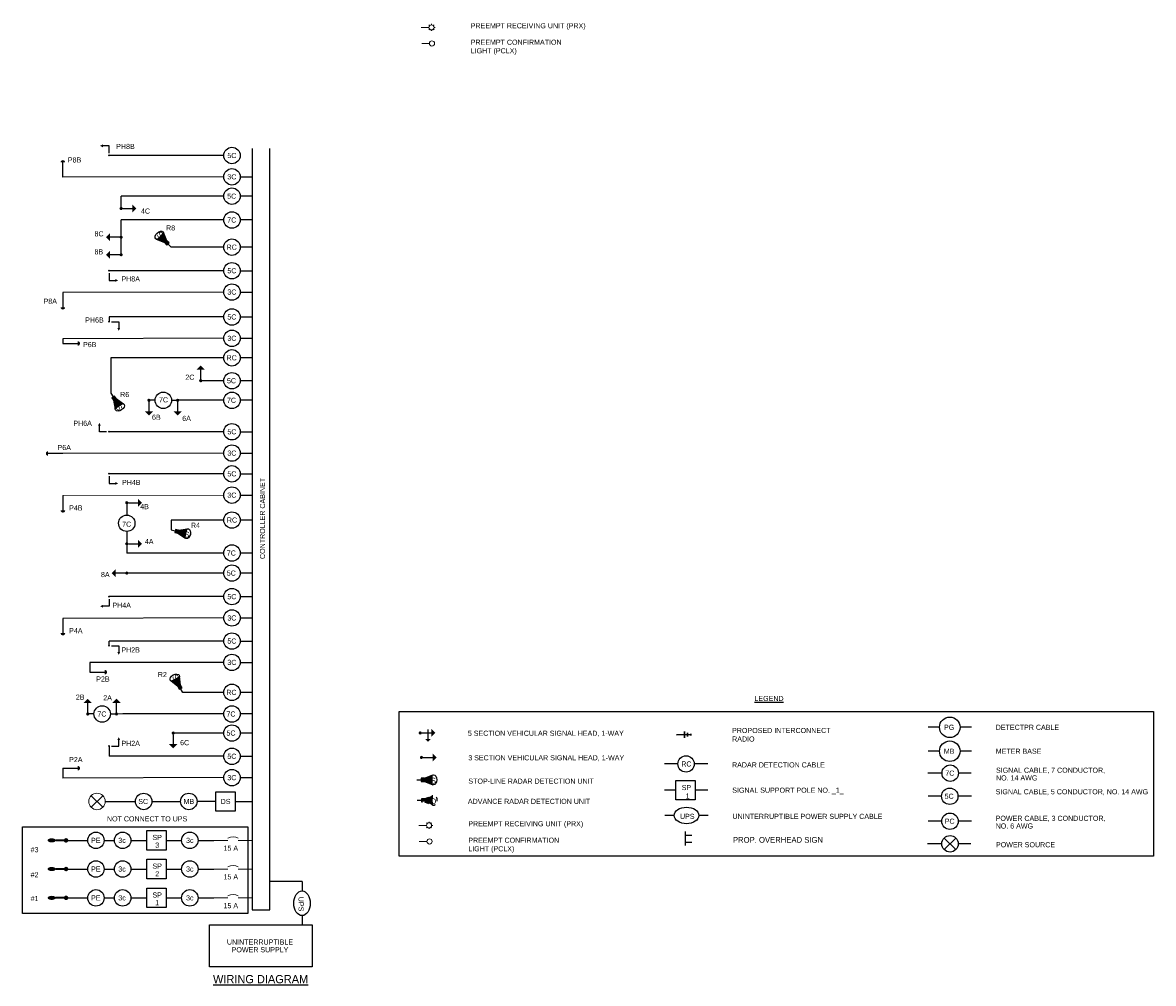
# Model space of a CAD drawing. Header units: feet. Extents: x -492 to 175132, y -198 to 327853.
# Tile 14 of 25: x 128 to 156, y -162 to -138. Entities that reach past the tile are written whole.
import ezdxf
from ezdxf.enums import TextEntityAlignment as Align

# ---------------------------------------------------------------- set-up
doc = ezdxf.new("R2010")
doc.units = ezdxf.units.FT
doc.header["$MEASUREMENT"] = 0
doc.linetypes.add('OhDOT_USTN2', pattern=[0.11, 0.069, -0.041])
for name, color, linetype in [('BORDER', 7, 'Continuous'), ('LT_P_Luminaires', 2, 'Continuous'), ('SG_P_Detection', 24, 'Continuous'), ('SG_P_Heads', 2, 'Continuous'), ('SG_P_Interconnect_Cable', 7, 'interconnectpr'), ('SG_P_Text', 7, 'Continuous'), ('SG_X_Detection', 24, 'OhDOT_USTN2'), ('SH_Data', 7, 'Continuous'), ('ST_Details', 4, 'Continuous'), ('TEXT-DED', 10, 'Continuous')]:
    doc.layers.add(name, color=color, linetype=linetype)
doc.layers.add('SG_P_Heads (Construction)', color=2, linetype='Continuous', lineweight=13)
doc.styles.add('Slanted', font='font31.shx', dxfattribs={"height": 0.14})
doc.styles.add('Slanted-Normal', font='font31.shx', dxfattribs={"height": 0.14})
doc.styles.add('Slanted-Normal LS 0.50', font='ISO_FONTRIGHT.shx', dxfattribs={"height": 0.14})
doc.linetypes.add('interconnectpr', pattern='A,1.95,-0.05,["TR",Slanted,S=1,R=0,X=0,Y=-0.06],-0.25,1.95', length=4.2)

# ---------------------------------------------------------------- blocks, each defined once
blk = doc.blocks.new('SHSWP')
at = {"layer": 'ST_Details'}
h = blk.add_hatch(color=1, dxfattribs=at)
edge = h.paths.add_edge_path()
edge.add_arc((0, 0), 0.04, 0, 360)
at = {"layer": 'ST_Details', "color": 1}
blk.add_line((0.04, 0), (0.27, 0), dxfattribs=at)
at = {"layer": 'ST_Details', "color": 1, "extrusion": (0, 0, -1)}
blk.add_solid([(-0.27, 0.1), (-0.37, 0), (-0.27, -0.1)], dxfattribs=at)
blk = doc.blocks.new('SG_DET_SB_RADARP')
at = {"layer": 'SG_P_Detection'}
h = blk.add_hatch(color=256, dxfattribs=at)
edge = h.paths.add_edge_path()
edge.add_line((0.243, 0.12), (0.037, 0.037))
edge.add_line((0.037, 0.037), (0.037, -0.038))
edge.add_line((0.037, -0.038), (0.243, -0.12))
edge.add_ellipse((0.262, 0), major_axis=(0, -0.124), ratio=0.621318, start_angle=194.0157, end_angle=345.9652, ccw=False)
for p, q in [((-0.144, 0), (-0.038, 0)), ((0.037, 0.037), (0.243, 0.12)), ((0.037, -0.038), (0.243, -0.12))]:
    blk.add_line(p, q, dxfattribs=at)
at = {"layer": 'SG_P_Detection', "flags": 128}
blk.add_lwpolyline([(-0.038, 0.037), (-0.038, -0.038), (0.037, -0.038), (0.037, 0.037), (-0.038, 0.037)], close=True, dxfattribs=at)
at = {"layer": 'SG_P_Detection'}
blk.add_ellipse((0.262, 0), major_axis=(0, -0.124), ratio=0.621318, dxfattribs=at)
at = {"layer": 'SG_P_Detection', "extrusion": (0, 0, -1)}
blk.add_solid([(0.037, 0.037), (0.037, -0.038), (-0.038, 0.037), (-0.038, -0.038)], dxfattribs=at)
at = {"layer": 'SG_P_Detection', "insert": (0.257, -0.023), "char_height": 0.14, "attachment_point": 5, "line_spacing_factor": 0.6, "style": 'Slanted-Normal LS 0.50'}
blk.add_mtext('\\FISO_FONTLEFT;S', dxfattribs=at)
blk = doc.blocks.new('*U1088')
at = {"layer": 'SG_P_Text'}
for p, q in [((-0.141, 0.141), (0.141, -0.141)), ((-0.141, -0.141), (0.141, 0.141))]:
    blk.add_line(p, q, dxfattribs=at)
at = {"layer": 'SG_P_Text', "color": 7, "linetype": 'Continuous', "lineweight": 13}
blk.add_circle((0, 0), 0.2, dxfattribs=at)
blk = doc.blocks.new('CSMP')
at = {"layer": 'LT_P_Luminaires', "linetype": 'Continuous', "lineweight": 0}
h = blk.add_hatch(color=1, dxfattribs=at)
edge = h.paths.add_edge_path()
edge.add_arc((0, 0), 0.055, 0, 360)
at = {"layer": 'LT_P_Luminaires', "lineweight": 35}
h = blk.add_hatch(color=1, dxfattribs=at)
edge = h.paths.add_edge_path()
edge.add_ellipse((0.35, 0), major_axis=(0.1, 0), ratio=0.5, start_angle=0, end_angle=360)
at = {"layer": 'LT_P_Luminaires', "color": 1, "lineweight": 35}
blk.add_line((0, 0), (0.25, 0), dxfattribs=at)
blk = doc.blocks.new('PED1P')
at = {"layer": 'SG_P_Heads (Construction)', "color": 2, "linetype": 'Continuous', "lineweight": 30}
blk.add_point((0, 0), dxfattribs=at)
at = {"layer": 'ST_Details', "color": 1, "flags": 128}
blk.add_lwpolyline([(0.06, 0), (0.235, 0), (0.235, -0.15)], dxfattribs=at)
at = {"layer": 'ST_Details', "color": 1, "extrusion": (0, 0, -1)}
blk.add_solid([(-0.27, -0.15), (-0.2, -0.15), (-0.235, -0.22)], dxfattribs=at)
blk = doc.blocks.new('PEDPBP')
at = {"layer": 'ST_Details'}
blk.add_hatch(color=1, dxfattribs=at).paths.add_polyline_path([(0.18, 0.028), (0.18, -0.028, 0.999997)])
at = {"layer": 'ST_Details', "color": 1}
blk.add_line((0, 0), (0.18, 0), dxfattribs=at)
blk = doc.blocks.new('SHSW5P')
at = {"layer": 'ST_Details'}
h = blk.add_hatch(color=1, dxfattribs=at)
edge = h.paths.add_edge_path()
edge.add_arc((0, 0), 0.04, 0, 360)
at = {"layer": 'ST_Details', "color": 1}
for p, q in [((0.04, 0), (0.27, 0)), ((0.189, 0.086), (0.189, -0.149))]:
    blk.add_line(p, q, dxfattribs=at)
at = {"layer": 'ST_Details', "color": 1, "extrusion": (0, 0, -1)}
for points in [[(-0.27, 0.1), (-0.37, 0), (-0.27, -0.1)], [(-0.255, -0.149), (-0.188, -0.216), (-0.121, -0.149)]]:
    blk.add_solid(points, dxfattribs=at)
blk = doc.blocks.new('ADVANCED DETECTION')
at = {"layer": 'SG_X_Detection'}
h = blk.add_hatch(color=256, dxfattribs=at)
edge = h.paths.add_edge_path()
edge.add_line((2.03, 4.42), (1.12, 1.92))
edge.add_line((1.12, 1.92), (1.79, 1.31))
edge.add_line((1.79, 1.31), (4.18, 2.48))
edge.add_ellipse((3.26, 3.62), major_axis=(1.11, -1), ratio=0.621318, start_angle=194.0157, end_angle=345.9652, ccw=False)
for p, q in [((1.12, 1.92), (2.03, 4.42)), ((0, 0), (0.85, 0.95)), ((1.79, 1.31), (4.18, 2.48))]:
    blk.add_line(p, q, dxfattribs=at)
at = {"layer": 'SG_X_Detection', "flags": 128}
blk.add_lwpolyline([(0.52, 1.25), (1.19, 0.65), (1.79, 1.31), (1.12, 1.92), (0.52, 1.25)], close=True, dxfattribs=at)
at = {"layer": 'SG_X_Detection'}
blk.add_ellipse((3.26, 3.62), major_axis=(1.11, -1), ratio=0.621318, dxfattribs=at)
at = {"layer": 'SG_X_Detection', "extrusion": (0, 0, -1)}
blk.add_solid([(-0.52, 1.25), (-1.19, 0.65), (-1.12, 1.92), (-1.79, 1.31)], dxfattribs=at)
at = {"layer": 'SG_X_Detection', "insert": (3.42, 3.38), "char_height": 1.68, "attachment_point": 5, "rotation": 48.0285, "line_spacing_factor": 0.6, "style": 'Slanted-Normal LS 0.50'}
blk.add_mtext('{\\Fiso_fontleft|c0;D}', dxfattribs=at)
blk = doc.blocks.new('*U1097')
at = {"layer": 'SG_P_Heads (Construction)', "flags": 128}
for points in [[(1.5, 0.01), (0, 0)], [(1.64, 0.36), (1.5, 0.5)], [(2, 0.51), (2, 0.71)], [(2.35, 0.36), (2.49, 0.51)], [(2.5, 0.01), (2.7, 0.01)], [(1.65, -0.35), (1.51, -0.49)], [(2, -0.49), (2, -0.69)], [(2.36, -0.34), (2.5, -0.48)]]:
    blk.add_lwpolyline(points, dxfattribs=at)
at = {"layer": 'SG_P_Heads (Construction)'}
blk.add_circle((2, 0.01), 0.5, dxfattribs=at)
blk = doc.blocks.new('SG_SSRADIO_P')
at = {"layer": 'SG_P_Interconnect_Cable', "linetype": 'Continuous', "lineweight": 30}
for p, q in [((0, 0), (0.35, 0)), ((0.19, -0.075), (0.19, 0.075)), ((0.27, -0.045), (0.27, 0.045)), ((0.35, 0.02), (0.35, -0.02))]:
    blk.add_line(p, q, dxfattribs=at)

msp = doc.modelspace()

# ---------------------------------------------------------------- linework, layer by layer
at = {"layer": 'SG_P_Heads (Construction)', "flags": 128}
for points in [[(137.99572, -138.62125), (137.80822, -138.62211)], [(137.93657, -158.06122), (137.74908, -158.06208)]]:
    msp.add_lwpolyline(points, dxfattribs=at)
at = {"layer": 'SG_P_Heads (Construction)'}
for centre in [(138.05822, -138.62096), (137.99907, -158.06093)]:
    msp.add_circle(centre, 0.0625, dxfattribs=at)
at = {"layer": 'SH_Data', "color": 3}
for p, q in [((133.67939, -141.17957), (133.67939, -159.72532)), ((134.10451, -159.72532), (134.10451, -141.17957)), ((133.67939, -159.72532), (134.10451, -159.72532))]:
    msp.add_line(p, q, dxfattribs=at)
at = {"layer": 'SH_Data', "lineweight": 13}
for p, q in [((132.98597, -149.62444), (129.06766, -149.63414)), ((130.37365, -154.95574), (130.52365, -154.95574)), ((132.74556, -158.03468), (133.08748, -158.03468)), ((133.33748, -158.03468), (133.67939, -158.03468)), ((132.74556, -158.73256), (133.08748, -158.73256)), ((133.33748, -158.73256), (133.67939, -158.73256)), ((132.74556, -159.43542), (133.08748, -159.43542)), ((133.33748, -159.43542), (133.67939, -159.43542))]:
    msp.add_line(p, q, dxfattribs=at)
at = {"layer": 'SH_Data', "color": 3, "flags": 128}
msp.add_lwpolyline([(137.2593, -154.89426), (155.63085, -154.89426), (155.63085, -158.42042), (137.2593, -158.42042)], close=True, dxfattribs=at)
at = {"layer": 'SH_Data', "lineweight": 13, "flags": 128}
for points in [[(133.33748, -157.98468, 0.27689648), (133.08748, -157.98468)], [(133.33748, -158.68256, 0.27689648), (133.08748, -158.68256)], [(133.33748, -159.38542, 0.27689648), (133.08748, -159.38542)]]:
    msp.add_lwpolyline(points, format="xyb", dxfattribs=at)
at = {"layer": 'ST_Details'}
for p, q in [((132.98597, -141.35028), (130.19294, -141.35028)), ((132.98597, -141.86982), (129.06766, -141.87952)), ((132.98597, -142.34139), (130.48597, -142.34139)), ((130.48597, -142.64139), (130.48597, -142.34139)), ((133.67939, -142.34139), (133.38597, -142.34139)), ((130.48597, -143.34139), (130.48597, -142.92149)), ((132.98597, -142.92149), (130.48597, -142.92149)), ((133.67939, -142.92149), (133.38597, -142.92149)), ((130.48597, -143.769), (130.48597, -143.34139)), ((132.98597, -143.58359), (131.70177, -143.58359)), ((133.67939, -143.58359), (133.38597, -143.58359)), ((132.98597, -144.1574), (130.19294, -144.1574)), ((132.98597, -144.67693), (129.06766, -144.68663)), ((132.98597, -145.28385), (130.19294, -145.28385)), ((132.98597, -145.80339), (129.06766, -145.81309)), ((132.98597, -146.27911), (130.23597, -146.27911)), ((130.23597, -146.27911), (130.23597, -147.14163)), ((133.67939, -146.27911), (133.38597, -146.27911)), ((132.98597, -146.83698), (132.42445, -146.83698)), ((133.67939, -146.83698), (133.38597, -146.83698)), ((131.31293, -147.31397), (131.16293, -147.31397)), ((131.71293, -147.31397), (131.86293, -147.31397)), ((132.98597, -147.31397), (131.86293, -147.31397)), ((133.67939, -147.31397), (133.38597, -147.31397)), ((132.98597, -148.08099), (130.19294, -148.08099)), ((132.98597, -148.60052), (129.06766, -148.61022)), ((132.98597, -149.1049), (130.19294, -149.1049)), ((132.98597, -150.23129), (131.70177, -150.23129)), ((133.67939, -150.23129), (133.38597, -150.23129)), ((130.62322, -150.50916), (130.62322, -150.80916)), ((132.98597, -151.03496), (130.62322, -151.03496)), ((133.67939, -151.03496), (133.38597, -151.03496)), ((132.98597, -151.52364), (130.62322, -151.52364)), ((133.67939, -151.52364), (133.38597, -151.52364)), ((132.98597, -152.09669), (130.19294, -152.09669)), ((132.98597, -152.61623), (129.06766, -152.62593)), ((132.98597, -153.17926), (130.19294, -153.17926)), ((132.98597, -153.69879), (129.72686, -153.69879)), ((132.98597, -154.42928), (131.98597, -154.42928)), ((133.67939, -154.42928), (133.38597, -154.42928)), ((129.82365, -154.95574), (129.67365, -154.95574)), ((130.22365, -154.95574), (130.37365, -154.95574)), ((132.98597, -154.95574), (130.52365, -154.95574)), ((133.67939, -154.95574), (133.38597, -154.95574)), ((150.4209, -155.28025), (150.14383, -155.28025)), ((151.19797, -155.28025), (150.9209, -155.28025)), ((132.98597, -155.421), (131.75481, -155.421)), ((133.67939, -155.421), (133.38597, -155.421)), ((150.4209, -155.86312), (150.14383, -155.86312)), ((151.19797, -155.86312), (150.9209, -155.86312)), ((132.98597, -155.98697), (130.19294, -155.98697)), ((144.04689, -156.17307), (143.71981, -156.17307)), ((144.77396, -156.17307), (144.44689, -156.17307)), ((150.48195, -156.39696), (150.13614, -156.39696)), ((151.19029, -156.39696), (150.88195, -156.39696)), ((132.98597, -156.5065), (129.06766, -156.51621)), ((143.99921, -156.81258), (143.7255, -156.81258)), ((144.77965, -156.81258), (144.47287, -156.81258)), ((150.4709, -156.95946), (150.14383, -156.95946)), ((151.19797, -156.95946), (150.8709, -156.95946)), ((130.09786, -157.08684), (130.83469, -157.0869)), ((131.23469, -157.0869), (131.93469, -157.0869)), ((143.95754, -157.42783), (143.73046, -157.42783)), ((144.78461, -157.42783), (144.55754, -157.42783)), ((150.47562, -157.56842), (150.14855, -157.56842)), ((151.20269, -157.56842), (150.87562, -157.56842)), ((130.07243, -158.03475), (130.32243, -158.03475)), ((150.53577, -157.977), (150.81861, -158.25984)), ((150.53577, -158.25984), (150.81861, -157.977)), ((150.47719, -158.11842), (150.13138, -158.11842)), ((151.18552, -158.11842), (150.87719, -158.11842)), ((130.07243, -158.73263), (130.32243, -158.73263)), ((130.07243, -159.43549), (130.32243, -159.43549))]:
    msp.add_line(p, q, dxfattribs=at)
at = {"layer": 'ST_Details', "flags": 128}
for points in [[(133.38597, -141.86982), (133.67939, -141.86982)], [(133.38597, -144.1574), (133.67939, -144.1574)], [(133.38597, -144.67693), (133.67939, -144.67693)], [(130.19294, -145.28385), (130.19294, -145.40213)], [(133.38597, -145.28385), (133.67939, -145.28385)], [(129.06766, -145.81309), (129.06766, -145.9293)], [(133.38597, -145.80339), (133.67939, -145.80339)], [(133.38597, -148.08099), (133.67939, -148.08099)], [(133.38597, -148.60052), (133.67939, -148.60052)], [(133.38597, -149.1049), (133.67939, -149.1049)], [(130.62322, -149.80916), (130.62322, -150.10916)], [(133.38597, -149.62444), (133.67939, -149.62444)], [(131.70177, -150.23129), (131.70177, -150.47122)], [(130.62322, -150.80916), (130.62322, -151.03496)], [(133.38597, -152.09669), (133.67939, -152.09669)], [(133.38597, -152.61623), (133.67939, -152.61623)], [(130.19294, -153.29414), (130.19294, -153.17926)], [(133.38597, -153.17926), (133.67939, -153.17926)], [(129.72686, -153.69879), (129.72686, -153.93794)], [(133.38597, -153.69879), (133.67939, -153.69879)], [(130.19294, -155.73767), (130.19294, -155.98697)], [(133.38597, -155.98697), (133.67939, -155.98697)], [(129.06766, -156.27705), (129.06766, -156.51621)], [(133.38597, -156.5065), (133.67939, -156.5065)], [(132.79177, -157.08689), (132.33469, -157.08689)], [(133.26543, -157.08689), (133.67939, -157.08689)], [(129.14478, -158.03475), (129.67243, -158.03475)], [(130.72243, -158.03468), (131.10879, -158.03468)], [(132.3592, -158.03468), (132.74556, -158.03468)], [(129.14478, -158.73263), (129.67243, -158.73263)], [(130.72243, -158.73256), (131.10879, -158.73256)], [(132.3592, -158.73256), (132.74556, -158.73256)], [(134.89253, -159.03852), (134.10451, -159.03852)], [(134.89253, -159.03852), (134.89253, -159.26787)], [(129.14478, -159.43549), (129.67243, -159.43549)], [(130.72243, -159.43542), (131.10879, -159.43542)], [(132.3592, -159.43542), (132.74556, -159.43542)], [(134.89253, -159.86787), (134.89253, -160.09266)]]:
    msp.add_lwpolyline(points, dxfattribs=at)
for points in [[(143.99921, -156.57574), (144.47287, -156.57574), (144.47287, -157.04941), (143.99921, -157.04941), (143.99921, -156.57574)], [(132.79177, -156.85006), (133.26543, -156.85006), (133.26543, -157.32372), (132.79177, -157.32372), (132.79177, -156.85006)], [(131.10879, -157.79785), (131.58246, -157.79785), (131.58246, -158.27151), (131.10879, -158.27151), (131.10879, -157.79785)], [(131.10879, -158.49572), (131.58246, -158.49572), (131.58246, -158.96939), (131.10879, -158.96939), (131.10879, -158.49572)], [(131.10879, -159.19858), (131.58246, -159.19858), (131.58246, -159.67225), (131.10879, -159.67225), (131.10879, -159.19858)], [(135.14195, -160.09266), (135.14195, -161.11847), (132.64195, -161.11847), (132.64195, -160.09266), (135.14195, -160.09266)]]:
    msp.add_lwpolyline(points, close=True, dxfattribs=at)
at = {"layer": 'ST_Details', "color": 1, "flags": 128}
for points in [[(144.22265, -157.82063), (144.22265, -158.16247)], [(144.22265, -157.90655), (144.3902, -157.90655)], [(144.22265, -158.07655), (144.3902, -158.07655)]]:
    msp.add_lwpolyline(points, dxfattribs=at)
at = {"layer": 'ST_Details'}
for centre, radius in [((133.18597, -141.35028), 0.2), ((133.18597, -141.86982), 0.2), ((133.18597, -142.34139), 0.2), ((133.18597, -142.92149), 0.2), ((133.18597, -143.58359), 0.2), ((133.18597, -144.1574), 0.2), ((133.18597, -144.67693), 0.2), ((133.18597, -145.28385), 0.2), ((133.18597, -145.80339), 0.2), ((133.18597, -146.27911), 0.2), ((133.18597, -146.83698), 0.2), ((131.51293, -147.31397), 0.2), ((133.18597, -147.31397), 0.2), ((133.18597, -148.08099), 0.2), ((133.18597, -148.60052), 0.2), ((133.18597, -149.1049), 0.2), ((133.18597, -149.62444), 0.2), ((130.62322, -150.30916), 0.2), ((133.18597, -150.23129), 0.2), ((133.18597, -151.03496), 0.2), ((133.18597, -151.52364), 0.2), ((133.18597, -152.09669), 0.2), ((133.18597, -152.61623), 0.2), ((133.18597, -153.17926), 0.2), ((133.18597, -153.69879), 0.2), ((133.18597, -154.42928), 0.2), ((130.02365, -154.95574), 0.2), ((133.18597, -154.95574), 0.2), ((150.6709, -155.28025), 0.25), ((133.18597, -155.421), 0.2), ((150.6709, -155.86312), 0.25), ((133.18597, -155.98697), 0.2), ((144.24689, -156.17307), 0.2), ((133.18597, -156.5065), 0.2), ((150.68195, -156.39696), 0.2), ((131.03469, -157.0869), 0.2), ((132.13469, -157.08689), 0.2), ((150.6709, -156.95946), 0.2), ((150.67562, -157.56842), 0.2), ((129.87243, -158.03475), 0.2), ((130.52243, -158.03468), 0.2), ((132.1592, -158.03468), 0.2), ((150.67719, -158.11842), 0.2), ((129.87243, -158.73263), 0.2), ((130.52243, -158.73256), 0.2), ((132.1592, -158.73256), 0.2), ((129.87243, -159.43549), 0.2), ((130.52243, -159.43542), 0.2), ((132.1592, -159.43542), 0.2)]:
    msp.add_circle(centre, radius, dxfattribs=at)
for centre, major_axis in [((144.25754, -157.42783), (0.3, 0)), ((134.89253, -159.56787), (0, -0.3))]:
    msp.add_ellipse(centre, major_axis=major_axis, ratio=0.66666667, dxfattribs=at)

# ---------------------------------------------------------------- block references
at = {"layer": 'SG_P_Detection', "color": 2, "linetype": 'Continuous', "lineweight": 30, "xscale": 2, "yscale": 2, "zscale": 2}
for p, rotation in [((129.06766, -141.87952), 89.99999999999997), ((129.06766, -144.68663), 269.9999999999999), ((129.06766, -148.61022), 180), ((129.06766, -149.63414), 270), ((129.06766, -152.62593), 270)]:
    msp.add_blockref('PEDPBP', p, dxfattribs=dict(at, rotation=rotation))
at = {"layer": 'SG_P_Detection'}
for p, rotation in [((131.60094, -143.48139), 134.6171623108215), ((130.3137, -147.26233), 302.7816496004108), ((131.84158, -150.50384), 346.8648252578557), ((131.91768, -154.30299), 118.4035682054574)]:
    msp.add_blockref('SG_DET_SB_RADARP', p, dxfattribs=dict(at, rotation=rotation))
at = {"layer": 'SG_P_Detection', "color": 2, "linetype": 'Continuous', "lineweight": 30, "xscale": 2, "yscale": 2, "zscale": 2}
for p in [(129.06766, -145.9293), (129.72686, -153.93794), (129.06766, -156.27705)]:
    msp.add_blockref('PEDPBP', p, dxfattribs=at)
at = {"layer": 'SG_P_Detection'}
msp.add_blockref('SG_DET_SB_RADARP', (137.83554, -156.55851), dxfattribs=at)
at = {"layer": 'SG_P_Detection', "xscale": 0.08309640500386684, "yscale": 0.08309640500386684, "zscale": 0.08309640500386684, "rotation": 311.9715161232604}
msp.add_blockref('ADVANCED DETECTION', (137.69627, -157.05781), dxfattribs=at)
at = {"layer": 'SG_P_Heads', "color": 2, "linetype": 'Continuous', "lineweight": 30, "extrusion": (0, 0, -1)}
for p, rotation in [((-130.19294, -141.35028), 90.00000000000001), ((-130.19294, -144.1574), 270), ((-130.19294, -149.1049), 270), ((-130.19294, -155.73767), 180)]:
    msp.add_blockref('PED1P', p, dxfattribs=dict(at, rotation=rotation))
at = {"layer": 'SG_P_Heads', "color": 2, "linetype": 'Continuous', "lineweight": 0}
for p in [(130.48597, -142.64139), (130.62322, -149.80916), (130.62322, -150.80916), (137.8021, -156.01487)]:
    msp.add_blockref('SHSWP', p, dxfattribs=at)
for p, rotation in [((130.48597, -143.34139), 180), ((130.48597, -143.769), 180), ((132.42445, -146.83698), 89.99999999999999), ((131.16293, -147.31397), 270), ((131.86293, -147.31397), 270), ((130.62322, -151.52364), 180), ((129.67365, -154.95574), 89.99999999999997), ((130.37365, -154.95574), 89.99999999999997), ((131.75481, -155.421), 269.9999999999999)]:
    msp.add_blockref('SHSWP', p, dxfattribs=dict(at, rotation=rotation))
at = {"layer": 'SG_P_Heads', "color": 2, "linetype": 'Continuous', "lineweight": 30, "extrusion": (0, 0, -1), "xscale": -1}
for p in [(-130.19294, -145.40213), (-130.19294, -153.29414)]:
    msp.add_blockref('PED1P', p, dxfattribs=at)
for p, rotation in [((-130.19294, -148.08099), 180), ((-130.19294, -152.09669), 90)]:
    msp.add_blockref('PED1P', p, dxfattribs=dict(at, rotation=rotation))
at = {"layer": 'SG_P_Heads', "color": 2, "linetype": 'Continuous', "lineweight": 13}
msp.add_blockref('SHSW5P', (137.77042, -155.41819), dxfattribs=at)
at = {"layer": 'SG_P_Heads (Construction)', "xscale": 0.125, "yscale": 0.125, "zscale": 0.125}
for p in [(137.79655, -138.23024), (137.73741, -157.67021)]:
    msp.add_blockref('*U1097', p, dxfattribs=at)
at = {"layer": 'SG_P_Interconnect_Cable', "linetype": 'Continuous', "lineweight": 30, "zscale": 17.99999999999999, "rotation": 0.3170877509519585}
msp.add_blockref('SG_SSRADIO_P', (144.016, -155.4614), dxfattribs=at)
at = {"layer": 'ST_Details'}
msp.add_blockref('*U1088', (129.89789, -157.08687), dxfattribs=at)
at = {"layer": 'ST_Details', "color": 1, "rotation": 180}
for p in [(129.14478, -158.03475), (129.14478, -158.73263), (129.14478, -159.43549)]:
    msp.add_blockref('CSMP', p, dxfattribs=at)

# ---------------------------------------------------------------- texts
at = {"layer": 'TEXT-DED', "style": 'Slanted-Normal'}
for s, p in [('PH8B', (130.36581, -141.06683)), ('P8B', (129.18803, -141.39557)), ('4C', (130.96909, -142.64139)), ('8C', (129.83751, -143.19609)), ('R8', (131.57994, -143.05146)), ('8B', (129.83751, -143.63496)), ('PH8A', (130.49373, -144.29451)), ('P8A', (128.596, -144.8375)), ('PH6B', (129.61102, -145.29485)), ('P6B', (129.5574, -145.89377)), ('2C', (132.05084, -146.68938)), ('R6', (130.46224, -147.10998)), ('PH6A', (129.3218, -147.81198)), ('6B', (131.23729, -147.66364)), ('6A', (131.97391, -147.69211)), ('P6A', (128.93649, -148.40178)), ('PH4B', (130.50757, -149.25199)), ('4B', (130.95113, -149.84123)), ('P4B', (129.22014, -149.87299)), ('R4', (132.18618, -150.2965)), ('4A', (131.06434, -150.69285)), ('8A', (129.99458, -151.4965)), ('PH4A', (130.2731, -152.24378)), ('P4A', (129.22014, -152.86478)), ('PH2B', (130.49218, -153.33212)), ('R2', (131.38004, -153.93255)), ('P2B', (129.87934, -154.04212)), ('2B', (129.38168, -154.48284)), ('2A', (130.04998, -154.49882)), ('PH2A', (130.49218, -155.60897)), ('6C', (131.92257, -155.5914)), ('P2A', (129.22014, -156.00448))]:
    msp.add_text(s, height=0.125, dxfattribs=at).set_placement(p, align=Align.TOP_LEFT)
for s, height, p in [('5C', 0.125, (133.18415, -141.35028)), ('3C', 0.125, (133.18415, -141.86982)), ('5C', 0.125, (133.17953, -142.34139)), ('7C', 0.125, (133.17953, -142.92149)), ('RC', 0.125, (133.17965, -143.58359)), ('5C', 0.125, (133.18415, -144.1574)), ('3C', 0.125, (133.18415, -144.67693)), ('5C', 0.125, (133.18415, -145.28385)), ('3C', 0.125, (133.18415, -145.80339)), ('RC', 0.125, (133.17854, -146.27911)), ('5C', 0.125, (133.17414, -146.83698)), ('7C', 0.125, (131.51817, -147.30262)), ('7C', 0.125, (133.17414, -147.31397)), ('5C', 0.125, (133.18415, -148.08099)), ('3C', 0.125, (133.18415, -148.60052)), ('5C', 0.125, (133.18415, -149.1049)), ('3C', 0.125, (133.18415, -149.62444)), ('7C', 0.125, (130.62107, -150.33185)), ('RC', 0.125, (133.18683, -150.23129)), ('7C', 0.125, (133.16924, -151.03496)), ('5C', 0.125, (133.16924, -151.52364)), ('5C', 0.125, (133.18415, -152.09669)), ('3C', 0.125, (133.18415, -152.61623)), ('5C', 0.125, (133.18415, -153.17926)), ('3C', 0.125, (133.18415, -153.69879)), ('RC', 0.125, (133.17252, -154.42928)), ('7C', 0.125, (130.0186, -154.95574)), ('7C', 0.125, (133.16209, -154.95574)), ('PG', 0.125, (150.65523, -155.28025)), ('5C', 0.125, (133.16209, -155.421)), ('MB', 0.125, (150.65523, -155.86312)), ('5C', 0.125, (133.18415, -155.98697)), ('RC', 0.125, (144.25532, -156.17307)), ('3C', 0.125, (133.18415, -156.5065)), ('7C', 0.125, (150.67222, -156.39696)), ('5C', 0.125, (150.65513, -156.95946)), ('SC', 0.125, (131.02311, -157.0869)), ('MB', 0.125, (132.13627, -157.08689)), ('DS', 0.125, (133.03025, -157.08689)), ('NOT CONNECT TO UPS', 0.125, (131.11854, -157.51009)), ('PC', 0.125, (150.66749, -157.56842)), ('PE', 0.125, (129.86829, -158.03475)), ('3c', 0.125, (130.50764, -158.03468)), ('3c', 0.125, (132.15865, -158.03468)), ('#3', 0.125, (128.3768, -158.26163)), ('15 A', 0.125, (133.15721, -158.22497)), ('#2', 0.125, (128.3768, -158.87365)), ('PE', 0.125, (129.86829, -158.73263)), ('3c', 0.125, (130.50764, -158.73256)), ('3c', 0.125, (132.15865, -158.73256)), ('15 A', 0.125, (133.15721, -158.92285)), ('#1', 0.125, (128.3768, -159.45259)), ('PE', 0.125, (129.86829, -159.43549)), ('3c', 0.125, (130.50764, -159.43542)), ('3c', 0.125, (132.15865, -159.43542)), ('15 A', 0.125, (133.15721, -159.62571)), ('%%UWIRING DIAGRAM', 0.2, (133.88353, -161.41522))]:
    msp.add_text(s, height=height, dxfattribs=at).set_placement(p, align=Align.MIDDLE_CENTER)
msp.add_text('CONTROLLER CABINET', height=0.125, rotation=90, dxfattribs=at).set_placement((133.92915, -150.19247), align=Align.MIDDLE_CENTER)
for s, height, p in [('DETECTPR CABLE', 0.125, (151.79066, -155.28025)), ('METER BASE', 0.125, (151.79066, -155.86312)), ('SIGNAL SUPPORT POLE NO. _1_', 0.125, (145.37233, -156.81258)), ('PROP. OVERHEAD SIGN', 0.14, (145.38881, -158.0224))]:
    msp.add_text(s, height=height, dxfattribs=at).set_placement(p, align=Align.MIDDLE_LEFT)
for s, p in [('SP', (144.14145, -156.81071)), ('1', (144.23811, -157.01528))]:
    msp.add_text(s, height=0.125, dxfattribs=at).set_placement(p)
at = {"layer": 'TEXT-DED', "char_height": 0.125, "attachment_point": 1, "style": 'Slanted-Normal'}
for s, insert, width in [('\\pxt10.08;PREEMPT RECEIVING UNIT (PRX)', (139.00101, -138.12758), 3.2613797), ('\\pxt10.08;PREEMPT CONFIRMATION\\PLIGHT (PCLX)', (139.00101, -138.52828), 2.7711859), ('PROPOSED INTERCONNECT \\PRADIO', (145.36926, -155.29552), 4.4138422), ('SIGNAL CABLE, 5 CONDUCTOR, NO. 14 AWG', (151.79066, -156.78787), 3.7177978), ('\\pxt10.08;PREEMPT RECEIVING UNIT (PRX)', (138.94187, -157.56755), 3.2613797), ('\\pxt10.08;PREEMPT CONFIRMATION\\PLIGHT (PCLX)', (138.94187, -157.96826), 2.7711859)]:
    msp.add_mtext(s, dxfattribs=dict(at, insert=insert, width=width))
at = {"layer": 'TEXT-DED', "char_height": 0.125, "style": 'Slanted-Normal'}
for s, insert, attachment_point, line_spacing_factor in [('{\\Ffont31|c0;\\LLEGEND}', (145.91302, -154.51525), 1, 1.44), ('RADAR DETECTION CABLE', (145.36664, -156.19641), 4, 0.9), ('SIGNAL CABLE, 7 CONDUCTOR, \\PNO. 14 AWG', (151.79729, -156.42029), 4, 0.9), ('STOP-LINE RADAR DETECTION UNIT', (138.94507, -156.59278), 4, 0.9), ('UPS\\P', (144.27628, -157.45116), 5, 0.6), ('UNINTERRUPTIBLE POWER SUPPLY CABLE', (145.37729, -157.45116), 4, 0.9), ('POWER CABLE, 3 CONDUCTOR,\\PNO. 6 AWG', (151.78876, -157.59176), 4, 0.9), ('POWER SOURCE', (151.79695, -158.14176), 4, 0.9), ('UNINTERRUPTIBLE\\PPOWER SUPPLY', (133.86862, -160.60588), 5, 0.9)]:
    msp.add_mtext(s, dxfattribs=dict(at, insert=insert, attachment_point=attachment_point, line_spacing_factor=line_spacing_factor))
at = {"layer": 'TEXT-DED', "char_height": 0.125, "attachment_point": 4, "line_spacing_factor": 0.9, "style": 'Slanted-Normal'}
for s, insert, width in [('5 SECTION VEHICULAR SIGNAL HEAD, 1-WAY', (138.93219, -155.43708), 4.2369905), ('3 SECTION VEHICULAR SIGNAL HEAD, 1-WAY', (138.94196, -156.034), 4.2369905), ('ADVANCE RADAR DETECTION UNIT', (138.93238, -157.08516), 3.9815512)]:
    msp.add_mtext(s, dxfattribs=dict(at, insert=insert, width=width))
at = {"layer": 'TEXT-DED', "insert": (134.8692, -159.58661), "char_height": 0.125, "attachment_point": 5, "rotation": 270, "line_spacing_factor": 0.6, "style": 'Slanted-Normal'}
msp.add_mtext('UPS\\P', dxfattribs=at)

# ---------------------------------------------------------------- next in the draw order: texts
at = {"layer": 'TEXT-DED', "char_height": 0.125, "attachment_point": 5, "line_spacing_factor": 0.9, "style": 'Slanted-Normal', "bg_fill": 3, "box_fill_scale": 1.1, "bg_fill_color": 7, "bg_fill_transparency": 0}
for s, insert in [('SP\\P3', (131.36437, -158.05801)), ('SP\\P2', (131.36437, -158.75589)), ('SP\\P1', (131.36437, -159.45875))]:
    msp.add_mtext(s, dxfattribs=dict(at, insert=insert))

# ---------------------------------------------------------------- next in the draw order: linework, layer by layer
at = {"layer": 'BORDER', "flags": 128}
msp.add_lwpolyline([(128.08608, -159.81891), (128.08608, -157.70226), (133.57057, -157.70226), (133.57057, -159.81534), (128.08608, -159.81891)], dxfattribs=at)
at = {"layer": 'ST_Details', "flags": 128}
for points in [[(131.58246, -158.03468), (131.9592, -158.03468)], [(131.58246, -158.73256), (131.9592, -158.73256)], [(131.58246, -159.43542), (131.9592, -159.43542)]]:
    msp.add_lwpolyline(points, dxfattribs=at)

doc.saveas('drawing.dxf')
